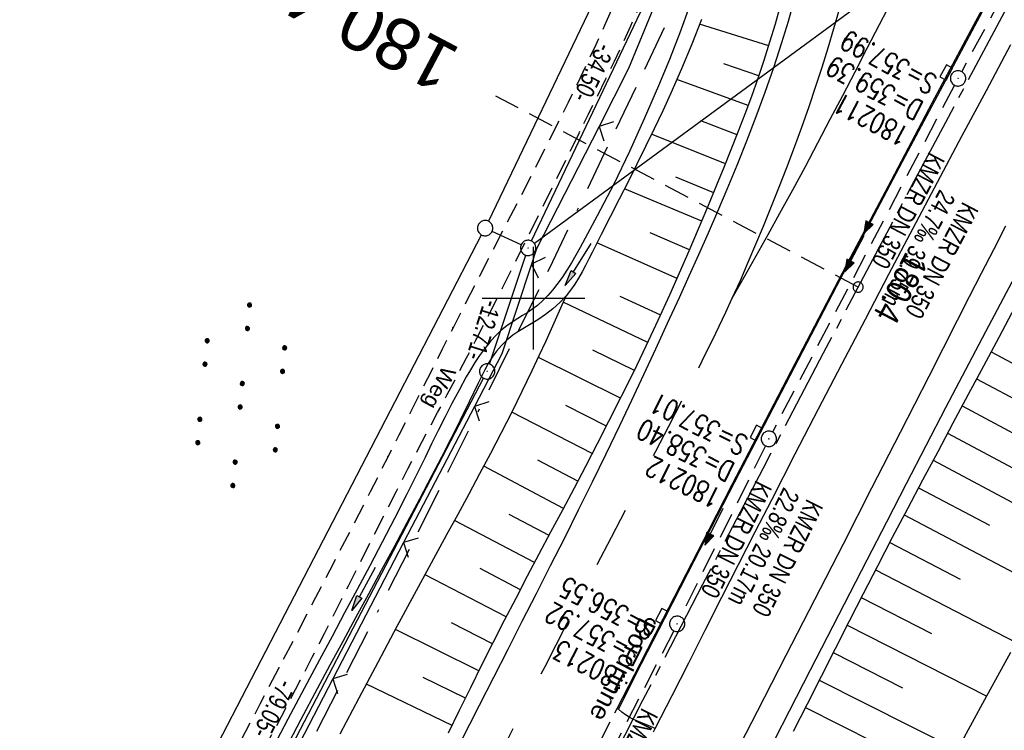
# Model space of a CAD drawing. Extents: x 507679 to 508175, y 445771 to 446563.
# Tile 33 of 43: x 507950 to 508046, y 446358 to 446427. Entities that reach past the tile are written whole.
import ezdxf
from ezdxf.enums import TextEntityAlignment as Align

# ---------------------------------------------------------------- set-up
doc = ezdxf.new("R2010")
doc.units = 0
doc.header["$LTSCALE"] = 10
doc.header["$MEASUREMENT"] = 0
for name, pattern in [('ACAD_ISO16W100', [73, 15, -6.5, 15, -6.5, 15, -7, 1, -7]), ('ACHSE', [5.5, 4, -0.5, 0.5, -0.5]), ('AUSGEZOGEN', [0]), ('LT00', [0]), ('LT02', [0.4, 0.2, -0.2]), ('LT11', [0.3, 0.2, -0.1]), ('LT17', [0.15, 0.1, -0.05]), ('STRICHLINIE2', [0.375, 0.25, -0.125])]:
    doc.linetypes.add(name, pattern=pattern)
doc.layers.get('0').update_dxf_attribs({"linetype": 'LT00'})
for name, color, linetype in [('--EK_FBR', 250, 'LT00'), ('--EK_Halt-Pfeil', 4, 'LT00'), ('--EK_Haltung', 7, 'STRICHLINIE2'), ('--EK_Haltung-Text', 140, 'LT00'), ('--EK_Schacht-Text', 5, 'LT00'), ('--EK_ST-93-1', 30, 'LT17'), ('--EL_DFK_AB_L', 21, 'LT00'), ('--EL_DFK_AB_P', 7, 'LT00'), ('--EL_Halt-Pfeil', 4, 'LT00'), ('--EL_Haltung', 182, 'STRICHLINIE2'), ('--EL_Haltung-Text', 182, 'LT00'), ('-AX-093', 35, 'ACHSE'), ('-ST-93-1', 250, 'LT00'), ('ABSTAND', 8, 'LT00'), ('BAB-KABEL', 220, 'ACAD_ISO16W100'), ('DFK_AB_L', 21, 'LT00'), ('DFK_AB_P', 7, 'LT00'), ('DFK_GZPKT', 250, 'LT00'), ('DFK_KATASTER', 250, 'LT00'), ('DFK_NUTZUNG', 250, 'LT00'), ('FELDWEG_TEXT', 250, 'Continuous'), ('MITTELSTREIFEN-Ü_LINIE', 250, 'LT11'), ('PFEIL', 140, 'AUSGEZOGEN'), ('RINNE_TEXT', 11, 'Continuous'), ('V128_AFBR_BAB', 250, 'LT00'), ('V128_BOESCH', 250, 'LT00'), ('V128_BOSCHUNG', 250, 'LT00'), ('V128_FELDWEG', 250, 'LT11'), ('V128_GRABEN', 250, 'LT00'), ('V128_H_BORD', 8, 'LT00'), ('V128_KA_PRUF', 182, 'LT00'), ('V128_LD_MARK', 250, 'LT00'), ('V128_LG_MARK', 250, 'LT02'), ('V128_PARK_MS', 1, 'LT00'), ('V128_RASTER', 250, 'LT00'), ('V128_SINKK', 182, 'LT00'), ('V128_ZAUN', 40, 'LT00')]:
    doc.layers.add(name, color=color, linetype=linetype)
doc.styles.add('Arial', font='ARIAL.TTF')
doc.styles.add('Beschrift', font='ARIAL.TTF')
doc.styles.add('Haltungsbeschriftung', font='ARIAL.TTF', dxfattribs={"width": 0.75})
doc.styles.add('schachtbeschriftung', font='romans.shx', dxfattribs={"width": 0.75, "height": 2})
doc.styles.get("Standard").update_dxf_attribs({"font": 'ARIAL.TTF'})

# ---------------------------------------------------------------- blocks, each defined once
blk = doc.blocks.new('SYMB7010')
at = {"color": 0, "linetype": 'ByBlock'}
for points in [[(-0.031408, 0.499213), (-0.093728, 0.49134), (-0.15457, 0.475719), (-0.212975, 0.452595), (-0.268021, 0.422333), (-0.31884, 0.385411), (-0.36463, 0.342411), (-0.40467, 0.29401), (-0.438329, 0.240973), (-0.465074, 0.184136), (-0.484486, 0.124395), (-0.496256, 0.062692), (-0.5002, 0)], [(-0.5002, 0), (-0.496256, -0.062692), (-0.484486, -0.124395), (-0.465075, -0.184136), (-0.438329, -0.240973), (-0.404671, -0.29401), (-0.36463, -0.342411), (-0.31884, -0.385411), (-0.268021, -0.422333), (-0.212975, -0.452595), (-0.154571, -0.475719), (-0.093728, -0.49134), (-0.031408, -0.499213), (0.031408, -0.499213)], [(0.5002, 0), (0.496256, 0.062692), (0.484485, 0.124395), (0.465074, 0.184136), (0.438329, 0.240973), (0.40467, 0.29401), (0.36463, 0.342411), (0.31884, 0.385411), (0.268021, 0.422333), (0.212975, 0.452595), (0.15457, 0.475719), (0.093728, 0.49134), (0.031408, 0.499213), (-0.031408, 0.499213)], [(0.031408, -0.499213), (0.093728, -0.491341), (0.15457, -0.475719), (0.212975, -0.452595), (0.268021, -0.422333), (0.31884, -0.385411), (0.36463, -0.342411), (0.404671, -0.294011), (0.438329, -0.240974), (0.465075, -0.184136), (0.484486, -0.124395), (0.496256, -0.062692), (0.500201, 0)]]:
    blk.add_lwpolyline(points, dxfattribs=at)
blk = doc.blocks.new('SYMB7110')
at = {"color": 0, "linetype": 'ByBlock'}
for p, q in [((-0.515, 0.392919), (-0.515, 0.367081)), ((-0.51, 0.362895), (-0.51, 0.397105)), ((-0.505, 0.399164), (-0.505, 0.360836)), ((-0.5, 0.360204), (-0.5, 0.399796)), ((-0.495, 0.399164), (-0.495, 0.360836)), ((-0.49, 0.362895), (-0.49, 0.397105)), ((-0.485, 0.392919), (-0.485, 0.367081)), ((-0.285, 0.392919), (-0.285, 0.367081)), ((-0.28, 0.362895), (-0.28, 0.397105)), ((-0.275, 0.399164), (-0.275, 0.360836)), ((-0.27, 0.360204), (-0.27, 0.399796)), ((-0.265, 0.399164), (-0.265, 0.360836)), ((-0.26, 0.362895), (-0.26, 0.397105)), ((-0.255, 0.392919), (-0.255, 0.367081)), ((0.255, 0.392919), (0.255, 0.367081)), ((0.26, 0.362895), (0.26, 0.397105)), ((0.265, 0.399164), (0.265, 0.360836)), ((0.27, 0.360204), (0.27, 0.399796)), ((0.275, 0.399164), (0.275, 0.360836)), ((0.28, 0.362895), (0.28, 0.397105)), ((0.285, 0.392919), (0.285, 0.367081)), ((0.485, 0.392919), (0.485, 0.367081)), ((0.49, 0.362895), (0.49, 0.397105)), ((0.495, 0.399164), (0.495, 0.360836)), ((0.5, 0.360204), (0.5, 0.399796)), ((0.505, 0.399164), (0.505, 0.360836)), ((0.51, 0.362895), (0.51, 0.397105)), ((0.515, 0.392919), (0.515, 0.367081)), ((-0.48, 0.379874), (-0.48, 0.380145)), ((-0.25, 0.379874), (-0.25, 0.380146)), ((0.29, 0.379874), (0.29, 0.380145)), ((0.52, 0.379874), (0.52, 0.380146)), ((-0.9, 0.012919), (-0.9, -0.012919)), ((-0.895, -0.017106), (-0.895, 0.017105)), ((-0.89, 0.019164), (-0.89, -0.019164)), ((-0.885, -0.019797), (-0.885, 0.019796)), ((-0.88, 0.019164), (-0.88, -0.019164)), ((-0.875, -0.017106), (-0.875, 0.017105)), ((-0.87, 0.012919), (-0.87, -0.012919)), ((-0.865, -0.000126), (-0.865, 0.000145)), ((-0.67, 0.012919), (-0.67, -0.012919)), ((-0.665, -0.017106), (-0.665, 0.017105)), ((-0.66, 0.019164), (-0.66, -0.019164)), ((-0.655, -0.019797), (-0.655, 0.019796)), ((-0.65, 0.019164), (-0.65, -0.019164)), ((-0.645, -0.017106), (-0.645, 0.017105)), ((-0.64, 0.012919), (-0.64, -0.012919)), ((-0.635, -0.000126), (-0.635, 0.000145)), ((-0.13, 0.012919), (-0.13, -0.012919)), ((-0.125, -0.017105), (-0.125, 0.017105)), ((-0.12, 0.019164), (-0.12, -0.019164)), ((-0.115, -0.019796), (-0.115, 0.019796)), ((-0.11, 0.019164), (-0.11, -0.019164)), ((-0.105, -0.017105), (-0.105, 0.017105)), ((-0.1, 0.012919), (-0.1, -0.012919)), ((-0.095, -0.000126), (-0.095, 0.000146)), ((0.1, 0.012919), (0.1, -0.012919)), ((0.105, -0.017105), (0.105, 0.017105)), ((0.11, 0.019164), (0.11, -0.019164)), ((0.115, -0.019796), (0.115, 0.019796)), ((0.12, 0.019164), (0.12, -0.019164)), ((0.125, -0.017105), (0.125, 0.017105)), ((0.13, 0.012919), (0.13, -0.012919)), ((0.135, -0.000126), (0.135, 0.000146)), ((0.64, 0.012919), (0.64, -0.012919)), ((0.645, -0.017105), (0.645, 0.017105)), ((0.65, 0.019164), (0.65, -0.019164)), ((0.655, -0.019796), (0.655, 0.019796)), ((0.66, 0.019164), (0.66, -0.019164)), ((0.665, -0.017105), (0.665, 0.017105)), ((0.67, 0.012919), (0.67, -0.012919)), ((0.675, -0.000126), (0.675, 0.000146)), ((0.87, 0.012919), (0.87, -0.012919)), ((0.875, -0.017105), (0.875, 0.017105)), ((0.88, 0.019164), (0.88, -0.019164)), ((0.885, -0.019796), (0.885, 0.019796)), ((0.89, 0.019164), (0.89, -0.019164)), ((0.895, -0.017105), (0.895, 0.017105)), ((0.9, 0.012919), (0.9, -0.012919)), ((0.905, -0.000126), (0.905, 0.000146)), ((-0.515, -0.367081), (-0.515, -0.392919)), ((-0.51, -0.397105), (-0.51, -0.362895)), ((-0.505, -0.360836), (-0.505, -0.399164)), ((-0.5, -0.399796), (-0.5, -0.360204)), ((-0.495, -0.360836), (-0.495, -0.399164)), ((-0.49, -0.397106), (-0.49, -0.362895)), ((-0.485, -0.367081), (-0.485, -0.392919)), ((-0.48, -0.380126), (-0.48, -0.379855)), ((-0.285, -0.367081), (-0.285, -0.392919)), ((-0.28, -0.397105), (-0.28, -0.362895)), ((-0.275, -0.360836), (-0.275, -0.399164)), ((-0.27, -0.399796), (-0.27, -0.360204)), ((-0.265, -0.360836), (-0.265, -0.399164)), ((-0.26, -0.397105), (-0.26, -0.362895)), ((-0.255, -0.367081), (-0.255, -0.392919)), ((-0.25, -0.380126), (-0.25, -0.379855)), ((0.255, -0.367081), (0.255, -0.392919)), ((0.26, -0.397105), (0.26, -0.362895)), ((0.265, -0.360836), (0.265, -0.399164)), ((0.27, -0.399796), (0.27, -0.360204)), ((0.275, -0.360836), (0.275, -0.399164)), ((0.28, -0.397105), (0.28, -0.362895)), ((0.285, -0.367081), (0.285, -0.392919)), ((0.29, -0.380126), (0.29, -0.379855)), ((0.485, -0.367081), (0.485, -0.392919)), ((0.49, -0.397105), (0.49, -0.362895)), ((0.495, -0.360836), (0.495, -0.399164)), ((0.5, -0.399796), (0.5, -0.360204)), ((0.505, -0.360836), (0.505, -0.399164)), ((0.51, -0.397105), (0.51, -0.362895)), ((0.515, -0.367081), (0.515, -0.392919)), ((0.52, -0.380126), (0.52, -0.379855))]:
    blk.add_line(p, q, dxfattribs=at)
for points in [[(-0.48, 0.38), (-0.481981, 0.388678), (-0.48753, 0.395637), (-0.49555, 0.399499), (-0.50445, 0.399499), (-0.51247, 0.395637), (-0.518019, 0.388678), (-0.52, 0.38), (-0.518019, 0.371322), (-0.51247, 0.364363), (-0.50445, 0.360501), (-0.49555, 0.360501), (-0.48753, 0.364363), (-0.481981, 0.371322), (-0.48, 0.38)], [(-0.25, 0.38), (-0.251981, 0.388678), (-0.25753, 0.395637), (-0.26555, 0.399499), (-0.27445, 0.399499), (-0.28247, 0.395637), (-0.288019, 0.388678), (-0.29, 0.38), (-0.288019, 0.371322), (-0.28247, 0.364363), (-0.27445, 0.360501), (-0.26555, 0.360501), (-0.25753, 0.364363), (-0.251981, 0.371322), (-0.25, 0.38)], [(0.29, 0.38), (0.288019, 0.388678), (0.28247, 0.395637), (0.27445, 0.399499), (0.26555, 0.399499), (0.25753, 0.395637), (0.251981, 0.388678), (0.25, 0.38), (0.251981, 0.371322), (0.25753, 0.364363), (0.26555, 0.360501), (0.27445, 0.360501), (0.28247, 0.364363), (0.288019, 0.371322), (0.29, 0.38)], [(0.52, 0.38), (0.518019, 0.388678), (0.51247, 0.395637), (0.50445, 0.399499), (0.495549, 0.399499), (0.48753, 0.395637), (0.481981, 0.388678), (0.48, 0.38), (0.481981, 0.371322), (0.48753, 0.364363), (0.495549, 0.360501), (0.50445, 0.360501), (0.51247, 0.364363), (0.518019, 0.371322), (0.52, 0.38)], [(-0.865, 0), (-0.866981, 0.008678), (-0.87253, 0.015637), (-0.88055, 0.019498), (-0.88945, 0.019498), (-0.89747, 0.015637), (-0.903019, 0.008678), (-0.905, 0)], [(-0.905, 0), (-0.903019, -0.008678), (-0.89747, -0.015637), (-0.88945, -0.019499), (-0.88055, -0.019499), (-0.87253, -0.015637), (-0.866981, -0.008678), (-0.865, 0)], [(-0.635, 0), (-0.636981, 0.008678), (-0.64253, 0.015637), (-0.65055, 0.019498), (-0.65945, 0.019498), (-0.66747, 0.015637), (-0.673019, 0.008678), (-0.675, 0)], [(-0.675, 0), (-0.673019, -0.008678), (-0.66747, -0.015637), (-0.65945, -0.019499), (-0.65055, -0.019499), (-0.64253, -0.015637), (-0.636981, -0.008678), (-0.635, 0)], [(-0.095, 0), (-0.096981, 0.008678), (-0.10253, 0.015637), (-0.11055, 0.019499), (-0.11945, 0.019499), (-0.12747, 0.015637), (-0.133019, 0.008678), (-0.135, 0)], [(-0.135, 0), (-0.133019, -0.008678), (-0.12747, -0.015637), (-0.11945, -0.019499), (-0.11055, -0.019499), (-0.10253, -0.015637), (-0.096981, -0.008678), (-0.095, 0)], [(0.135, 0), (0.133019, 0.008678), (0.12747, 0.015637), (0.11945, 0.019499), (0.11055, 0.019499), (0.10253, 0.015637), (0.096981, 0.008678), (0.095, 0)], [(0.095, 0), (0.096981, -0.008678), (0.10253, -0.015637), (0.11055, -0.019499), (0.11945, -0.019499), (0.12747, -0.015637), (0.133019, -0.008678), (0.135, 0)], [(0.675, 0), (0.673019, 0.008678), (0.66747, 0.015637), (0.65945, 0.019499), (0.65055, 0.019499), (0.64253, 0.015637), (0.636981, 0.008678), (0.635, 0)], [(0.635, 0), (0.636981, -0.008678), (0.64253, -0.015637), (0.65055, -0.019499), (0.65945, -0.019499), (0.66747, -0.015637), (0.673019, -0.008678), (0.675, 0)], [(0.905, 0), (0.903019, 0.008678), (0.89747, 0.015637), (0.88945, 0.019499), (0.88055, 0.019499), (0.87253, 0.015637), (0.866981, 0.008678), (0.865, 0)], [(0.865, 0), (0.866981, -0.008678), (0.87253, -0.015637), (0.88055, -0.019499), (0.88945, -0.019499), (0.89747, -0.015637), (0.903019, -0.008678), (0.905, 0)], [(-0.48, -0.38), (-0.481981, -0.371322), (-0.48753, -0.364363), (-0.49555, -0.360501), (-0.50445, -0.360501), (-0.51247, -0.364363), (-0.518019, -0.371322), (-0.52, -0.38), (-0.518019, -0.388678), (-0.51247, -0.395637), (-0.50445, -0.399499), (-0.49555, -0.399499), (-0.48753, -0.395637), (-0.481981, -0.388678), (-0.48, -0.38)], [(-0.25, -0.38), (-0.251981, -0.371322), (-0.25753, -0.364363), (-0.26555, -0.360501), (-0.27445, -0.360501), (-0.28247, -0.364363), (-0.288019, -0.371322), (-0.29, -0.38), (-0.288019, -0.388678), (-0.28247, -0.395637), (-0.27445, -0.399499), (-0.26555, -0.399499), (-0.25753, -0.395637), (-0.251981, -0.388678), (-0.25, -0.38)], [(0.29, -0.38), (0.288019, -0.371322), (0.28247, -0.364363), (0.27445, -0.360501), (0.26555, -0.360501), (0.25753, -0.364363), (0.251981, -0.371322), (0.25, -0.38), (0.251981, -0.388678), (0.25753, -0.395637), (0.26555, -0.399499), (0.27445, -0.399499), (0.28247, -0.395637), (0.288019, -0.388678), (0.29, -0.38)], [(0.52, -0.38), (0.518019, -0.371322), (0.51247, -0.364363), (0.50445, -0.360501), (0.495549, -0.360501), (0.48753, -0.364363), (0.481981, -0.371322), (0.48, -0.38), (0.481981, -0.388678), (0.48753, -0.395637), (0.495549, -0.399499), (0.50445, -0.399499), (0.51247, -0.395637), (0.518019, -0.388678), (0.52, -0.38)]]:
    blk.add_lwpolyline(points, dxfattribs=at)
blk = doc.blocks.new('SYMB2')
at = {"color": 0, "linetype": 'ByBlock', "flags": 128}
for points in [[(-0.031395, 0.499013), (-0.093691, 0.491144), (-0.154509, 0.475528), (-0.21289, 0.452414), (-0.267913, 0.422164), (-0.318712, 0.385257), (-0.364484, 0.342274), (-0.404509, 0.293893), (-0.438154, 0.240877), (-0.464888, 0.184062), (-0.484292, 0.124345), (-0.496058, 0.062667), (-0.5, 0)], [(-0.5, 0), (-0.496058, -0.062667), (-0.484292, -0.124345), (-0.464888, -0.184062), (-0.438154, -0.240877), (-0.404509, -0.293893), (-0.364485, -0.342274), (-0.318712, -0.385257), (-0.267914, -0.422164), (-0.21289, -0.452414), (-0.154509, -0.475529), (-0.093691, -0.491144), (-0.031395, -0.499014), (0.031395, -0.499014)], [(0.5, 0), (0.496057, 0.062667), (0.484292, 0.124345), (0.464888, 0.184062), (0.438153, 0.240877), (0.404509, 0.293893), (0.364484, 0.342274), (0.318712, 0.385257), (0.267913, 0.422164), (0.21289, 0.452414), (0.154509, 0.475528), (0.093691, 0.491144), (0.031395, 0.499013), (-0.031395, 0.499013)], [(0.031395, -0.499014), (0.093691, -0.491144), (0.154509, -0.475529), (0.21289, -0.452414), (0.267914, -0.422164), (0.318712, -0.385257), (0.364485, -0.342274), (0.404509, -0.293893), (0.438154, -0.240877), (0.464889, -0.184062), (0.484292, -0.124345), (0.496058, -0.062667), (0.5, 0)]]:
    blk.add_lwpolyline(points, dxfattribs=at)
blk = doc.blocks.new('Pfreil3')
at = {"layer": 'PFEIL'}
blk.add_hatch(color=256, dxfattribs=at).paths.add_polyline_path([(-1.549, 0.273), (-1.549, -0.273), (0, 0)])
for p, q in [((-1.549, 0), (-4.831, 0)), ((-1.549, -0.273), (-1.549, 0.273)), ((-1.549, 0.273), (0, 0)), ((0, 0), (-1.549, -0.273))]:
    blk.add_line(p, q, dxfattribs=at)
blk = doc.blocks.new('SYMB0011')
at = {"color": 0, "linetype": 'ByBlock'}
for p, q in [((0.5, 0), (-0.5, 0)), ((0, 0.5), (0, -0.5))]:
    blk.add_line(p, q, dxfattribs=at)
blk = doc.blocks.new('SYMB0024')
at = {"color": 0, "linetype": 'ByBlock'}
for p, q in [((-0.5, 0.5), (0, 0)), ((0, 0), (0.5, 0.5))]:
    blk.add_line(p, q, dxfattribs=at)
blk = doc.blocks.new('SYMB0652')
at = {"color": 0, "linetype": 'ByBlock'}
blk.add_lwpolyline([(-0.15, -0.075), (0.15, -0.075), (0.15, 0.075), (-0.15, 0.075), (-0.15, -0.075)], dxfattribs=at)
blk = doc.blocks.new('SYMB0003')
at = {"color": 0, "linetype": 'ByBlock'}
for p, q in [((-0.015712, 0), (0.010166, 0.012015)), ((0, -0.021257), (-0.015712, 0)), ((0.010166, 0.012015), (0, -0.021257))]:
    blk.add_line(p, q, dxfattribs=at)
for points in [[(-0.031395, 0.499013), (-0.093691, 0.491144), (-0.154509, 0.475528), (-0.21289, 0.452414), (-0.267913, 0.422164), (-0.318712, 0.385257), (-0.364484, 0.342274), (-0.404509, 0.293893), (-0.438154, 0.240877), (-0.464888, 0.184062), (-0.484292, 0.124345), (-0.496058, 0.062667), (-0.5, 0)], [(-0.5, 0), (-0.496058, -0.062667), (-0.484292, -0.124345), (-0.464888, -0.184062), (-0.438154, -0.240877), (-0.404509, -0.293893), (-0.364485, -0.342274), (-0.318712, -0.385257), (-0.267914, -0.422164), (-0.21289, -0.452414), (-0.154509, -0.475529), (-0.093691, -0.491144), (-0.031395, -0.499014), (0.031395, -0.499014)], [(0.5, 0), (0.496057, 0.062667), (0.484292, 0.124345), (0.464888, 0.184062), (0.438153, 0.240877), (0.404509, 0.293893), (0.364484, 0.342274), (0.318712, 0.385257), (0.267913, 0.422164), (0.21289, 0.452414), (0.154509, 0.475528), (0.093691, 0.491144), (0.031395, 0.499013), (-0.031395, 0.499013)], [(0.031395, -0.499014), (0.093691, -0.491144), (0.154509, -0.475529), (0.21289, -0.452414), (0.267914, -0.422164), (0.318712, -0.385257), (0.364485, -0.342274), (0.404509, -0.293893), (0.438154, -0.240877), (0.464889, -0.184062), (0.484292, -0.124345), (0.496058, -0.062667), (0.5, 0)]]:
    blk.add_lwpolyline(points, dxfattribs=at)
blk = doc.blocks.new('SYMB0070')
at = {"color": 0, "linetype": 'ByBlock'}
for p, q in [((-0.5, 0), (0.2, 0)), ((0.5, 0), (0.2, 0.1)), ((0.2, 0.1), (0.2, 0)), ((0.468, 0), (0.21, 0.086)), ((0.21, 0.086), (0.21, -0.086)), ((0.21, -0.086), (0.468, 0)), ((0.22, -0.072), (0.437, 0)), ((0.23, -0.058), (0.405, 0)), ((0.24, -0.045), (0.374, 0)), ((0.342, 0), (0.25, 0.031)), ((0.25, 0.031), (0.25, -0.031)), ((0.25, -0.031), (0.342, 0)), ((0.26, -0.017), (0.31, 0)), ((0.27, -0.003), (0.279, 0))]:
    blk.add_line(p, q, dxfattribs=at)
for points in [[(0.2, 0), (0.2, -0.1), (0.5, 0)], [(0.437, 0), (0.22, 0.072), (0.22, -0.072)], [(0.405, 0), (0.23, 0.058), (0.23, -0.058)], [(0.374, 0), (0.24, 0.045), (0.24, -0.045)], [(0.31, 0), (0.26, 0.017), (0.26, -0.017)], [(0.279, 0), (0.27, 0.003), (0.27, -0.003)]]:
    blk.add_lwpolyline(points, dxfattribs=at)

msp = doc.modelspace()

# ---------------------------------------------------------------- linework, layer by layer
at = {"layer": '--EK_FBR', "color": 2}
for points in [[(508008.171, 446359.932), (508010.412, 446364.306), (508012.654, 446368.68), (508014.9, 446373.052), (508017.15, 446377.422), (508019.404, 446381.789), (508025.163, 446392.887), (508030.957, 446403.967), (508034.937, 446411.528), (508038.934, 446419.08), (508042.948, 446426.623), (508045.345, 446431.107), (508047.747, 446435.589)], [(507991.925, 446354.763), (507994.722, 446360.246), (507997.52, 446365.728), (507998.906, 446368.445), (508000.291, 446371.163), (508001.671, 446373.883), (508003.044, 446376.606), (508004.409, 446379.334), (508005.763, 446382.067), (508007.103, 446384.806), (508008.428, 446387.553), (508009.612, 446390.045), (508010.783, 446392.542), (508011.944, 446395.045), (508013.096, 446397.551), (508014.241, 446400.061), (508015.197, 446402.166), (508016.145, 446404.275), (508017.084, 446406.388), (508018.008, 446408.508), (508018.914, 446410.635), (508019.888, 446412.989), (508020.832, 446415.356), (508021.743, 446417.735), (508022.617, 446420.128), (508023.451, 446422.536), (508024.241, 446424.958), (508024.887, 446427.068), (508025.494, 446429.189)], [(508011.89, 446357.987), (508013.522, 446361.184), (508015.149, 446364.384), (508016.774, 446367.585), (508018.399, 446370.786), (508020.024, 446373.987), (508021.653, 446377.186), (508023.286, 446380.383), (508025.548, 446384.785), (508027.821, 446389.18), (508030.105, 446393.571), (508032.399, 446397.956), (508034.7, 446402.337), (508037.07, 446406.831), (508039.446, 446411.321), (508041.827, 446415.81), (508044.211, 446420.296), (508046.596, 446424.782)]]:
    msp.add_lwpolyline(points, dxfattribs=at)
at = {"layer": '--EK_FBR'}
for points in [[(508021.528, 446352.97), (508027.044, 446363.713), (508032.569, 446374.452), (508034.487, 446378.174), (508036.408, 446381.895), (508038.333, 446385.614), (508040.264, 446389.329), (508042.203, 446393.041), (508044.151, 446396.747), (508045.582, 446399.453), (508047.017, 446402.158)], [(508011.89, 446357.987), (508011.193, 446358.276), (508010.492, 446358.561), (508010.099, 446358.719), (508009.712, 446358.888), (508009.339, 446359.082), (508008.974, 446359.321), (508008.625, 446359.587), (508008.285, 446359.868)]]:
    msp.add_lwpolyline(points, dxfattribs=at)
at = {"layer": '--EK_Haltung'}
for p, q in [((508059.995, 446455.981), (508041.801, 446422.126)), ((508041.097, 446420.801), (508023.326, 446386.929)), ((508022.645, 446385.592), (508014.36, 446368.864)), ((508013.685, 446367.524), (507996.142, 446333.259))]:
    msp.add_line(p, q, dxfattribs=at)
at = {"layer": '--EK_ST-93-1', "ltscale": 2.5}
msp.add_line((508031.69, 446401.084), (507996.312, 446419.741), dxfattribs=at)
at = {"layer": '--EL_DFK_AB_L'}
for p, q in [((507999.803, 446405.586), (508013.988, 446435.382)), ((507995.717, 446393.562), (507999.244, 446404.198)), ((507959.277, 446323.424), (507995.134, 446392.184))]:
    msp.add_line(p, q, dxfattribs=at)
at = {"layer": '--EL_Haltung'}
for p, q in [((508059.995, 446455.981), (508041.801, 446422.126)), ((508041.097, 446420.801), (508023.326, 446386.929)), ((508022.645, 446385.592), (508014.36, 446368.864)), ((508013.685, 446367.524), (507996.142, 446333.259))]:
    msp.add_line(p, q, dxfattribs=at)
at = {"layer": '-AX-093', "ltscale": 0.2}
msp.add_lwpolyline([(508087.151, 446503.921), (508082.615, 446495.629), (508076.509, 446484.444), (508070.415, 446473.252), (508064.335, 446462.052), (508058.271, 446450.843), (508052.227, 446439.624), (508046.204, 446428.394), (508040.204, 446417.151), (508034.231, 446405.894), (508028.287, 446394.622), (508022.373, 446383.333), (508016.493, 446372.027), (508010.649, 446360.702), (508004.844, 446349.358), (507999.079, 446337.993), (507993.358, 446326.606), (507987.682, 446315.196), (507982.055, 446303.762), (507976.479, 446292.303), (507970.956, 446280.818)], dxfattribs=at)
at = {"layer": 'BAB-KABEL', "ltscale": 0.03, "flags": 128}
msp.add_lwpolyline([(508053.195, 446514.557), (508053.055, 446512.517), (508031.724, 446493.735), (508025.765, 446492.102), (508020.21, 446489.1), (508016.01, 446486.751), (508018.853, 446477.045), (508018.707, 446455.032), (508016.469, 446434.121), (508001.556, 446402.935), (507988.746, 446377.199), (507959.8, 446320.202), (507925.33, 446249.311), (507916.941, 446230.238), (507900.171, 446187.505), (507899.3, 446183.352), (507895.111, 446171.982), (507885.59, 446156.978), (507861.927, 446087.711), (507849.064, 446048.467), (507830.929, 445993.111), (507819.179, 445959.431), (507803.721, 445939.685), (507777.25, 445905.809), (507782.056, 445900.056), (507801.85, 445885.768), (507805.534, 445872.298), (507800.258, 445847.408), (507794.949, 445819.996)], dxfattribs=at)
at = {"layer": 'DFK_AB_L'}
for p, q in [((507999.803, 446405.586), (508013.988, 446435.382)), ((507995.717, 446393.562), (507999.244, 446404.198)), ((507959.277, 446323.424), (507995.134, 446392.184))]:
    msp.add_line(p, q, dxfattribs=at)
at = {"layer": 'DFK_KATASTER'}
for p, q in [((508109.861, 446486), (508000.085, 446405.352)), ((508009.667, 446436.943), (507995.604, 446407.515)), ((507953.456, 446326.175), (507994.935, 446406.172)), ((507998.799, 446405.223), (507995.962, 446406.526))]:
    msp.add_line(p, q, dxfattribs=at)
at = {"layer": 'MITTELSTREIFEN-Ü_LINIE', "flags": 128}
for points in [[(507948.862, 446238.143), (507950.039, 446240.776), (507951.215, 446243.41), (507952.394, 446246.042), (507953.577, 446248.672), (507954.767, 446251.3), (507955.965, 446253.923), (507957.268, 446256.746), (507958.581, 446259.564), (507959.903, 446262.378), (507961.231, 446265.19), (507962.564, 446267.999), (507963.899, 446270.807), (507965.697, 446274.584), (507967.497, 446278.36), (507969.3, 446282.135), (507971.107, 446285.907), (507972.919, 446289.678), (507974.737, 446293.445), (507977.483, 446299.1), (507980.246, 446304.747), (507983.027, 446310.385), (507985.828, 446316.013), (507987.673, 446319.693), (507989.526, 446323.37), (507991.386, 446327.043), (507993.25, 446330.713), (507995.118, 446334.382), (507996.988, 446338.05), (508002.575, 446348.993), (508008.171, 446359.932)], [(507952.495, 446236.344), (507953.948, 446239.57), (507955.41, 446242.792), (507956.879, 446246.01), (507958.36, 446249.223), (507959.851, 446252.431), (507961.177, 446255.257), (507962.511, 446258.079), (507963.852, 446260.898), (507965.197, 446263.715), (507966.544, 446266.531), (507967.893, 446269.346), (507969.689, 446273.098), (507971.486, 446276.85), (507973.284, 446280.6), (507975.086, 446284.35), (507976.894, 446288.096), (507978.708, 446291.839), (507980.555, 446295.629), (507982.41, 446299.414), (507984.272, 446303.197), (507986.138, 446306.978), (507988.008, 446310.756), (507989.88, 446314.534), (507991.716, 446318.235), (507993.554, 446321.934), (507995.396, 446325.631), (507997.245, 446329.326), (507999.102, 446333.016), (508000.968, 446336.701), (508002.52, 446339.746), (508004.078, 446342.788), (508005.64, 446345.828), (508007.204, 446348.867), (508008.769, 446351.906), (508010.331, 446354.945), (508011.89, 446357.987)]]:
    msp.add_lwpolyline(points, dxfattribs=at)
at = {"layer": 'V128_AFBR_BAB', "color": 0}
for points in [[(508008.171, 446359.932), (508010.412, 446364.306), (508012.654, 446368.68), (508014.9, 446373.052), (508017.15, 446377.422), (508019.404, 446381.789), (508025.163, 446392.887), (508030.957, 446403.967), (508034.937, 446411.528), (508038.934, 446419.08), (508042.948, 446426.623), (508045.345, 446431.107), (508047.747, 446435.589)], [(507991.925, 446354.763), (507994.722, 446360.246), (507997.52, 446365.728), (507998.906, 446368.445), (508000.291, 446371.163), (508001.671, 446373.883), (508003.044, 446376.606), (508004.409, 446379.334), (508005.763, 446382.067), (508007.103, 446384.806), (508008.428, 446387.553), (508009.612, 446390.045), (508010.783, 446392.542), (508011.944, 446395.045), (508013.096, 446397.551), (508014.241, 446400.061), (508015.197, 446402.166), (508016.145, 446404.275), (508017.084, 446406.388), (508018.008, 446408.508), (508018.914, 446410.635), (508019.888, 446412.989), (508020.832, 446415.356), (508021.743, 446417.735), (508022.617, 446420.128), (508023.451, 446422.536), (508024.241, 446424.958), (508024.887, 446427.068), (508025.494, 446429.189)], [(508011.89, 446357.987), (508013.522, 446361.184), (508015.149, 446364.384), (508016.774, 446367.585), (508018.399, 446370.786), (508020.024, 446373.987), (508021.653, 446377.186), (508023.286, 446380.383), (508025.548, 446384.785), (508027.821, 446389.18), (508030.105, 446393.571), (508032.399, 446397.956), (508034.7, 446402.337), (508037.07, 446406.831), (508039.446, 446411.321), (508041.827, 446415.81), (508044.211, 446420.296), (508046.596, 446424.782)]]:
    msp.add_lwpolyline(points, dxfattribs=at)
at = {"layer": 'V128_AFBR_BAB'}
msp.add_lwpolyline([(508021.528, 446352.97), (508027.044, 446363.713), (508032.569, 446374.452), (508034.487, 446378.174), (508036.408, 446381.895), (508038.333, 446385.614), (508040.264, 446389.329), (508042.203, 446393.041), (508044.151, 446396.747), (508045.582, 446399.453), (508047.017, 446402.158)], dxfattribs=at)
at = {"layer": 'V128_BOESCH'}
for points in [[(507991.714, 446357.564), (507992.787, 446359.777), (507993.868, 446361.985), (507994.959, 446364.188), (507996.063, 446366.385), (507997.172, 446368.555), (507998.295, 446370.718), (507999.427, 446372.877), (508000.566, 446375.032), (508001.709, 446377.185), (508002.852, 446379.338), (508003.992, 446381.492), (508005.127, 446383.65), (508006.254, 446385.812), (508007.368, 446387.98), (508008.604, 446390.429), (508009.82, 446392.888), (508011.012, 446395.358), (508012.18, 446397.84), (508013.32, 446400.334), (508014.269, 446402.468), (508015.2, 446404.61), (508016.115, 446406.76), (508017.017, 446408.915), (508017.909, 446411.076), (508018.613, 446412.799), (508019.309, 446414.526), (508019.992, 446416.257), (508020.659, 446417.994), (508021.305, 446419.738), (508021.927, 446421.49), (508022.522, 446423.25), (508023.084, 446425.021), (508023.61, 446426.799), (508024.103, 446428.586)], [(508049.181, 446403.269), (508045.417, 446396.166), (508043.929, 446393.376), (508042.439, 446390.588), (508040.949, 446387.799), (508039.461, 446385.009), (508037.976, 446382.218), (508036.498, 446379.423), (508035.028, 446376.624), (508033.569, 446373.819), (508032.186, 446371.135), (508030.812, 446368.446), (508029.445, 446365.754), (508028.081, 446363.06), (508026.718, 446360.365), (508025.354, 446357.671)], [(507981.114, 446357.452), (507982.971, 446360.958), (507984.834, 446364.46), (507986.704, 446367.958), (507988.584, 446371.452), (507990.474, 446374.942), (507991.553, 446376.925), (507992.633, 446378.908), (507993.709, 446380.893), (507994.777, 446382.881), (507995.835, 446384.875), (507996.878, 446386.876), (507997.903, 446388.885), (507998.907, 446390.905), (507999.885, 446392.938), (508000.563, 446394.39), (508001.23, 446395.848), (508001.887, 446397.31), (508002.539, 446398.775), (508003.188, 446400.241)], [(508046.575, 446365.382), (508045.303, 446363.073), (508044.033, 446360.761), (508042.828, 446358.557), (508041.625, 446356.351)]]:
    msp.add_lwpolyline(points, dxfattribs=at)
at = {"layer": 'V128_BOSCHUNG'}
for p, q in [((508022.971, 446424.658), (508016.207, 446426.758)), ((508022.003, 446421.71), (508018.573, 446422.884)), ((508020.963, 446418.809), (508014.006, 446421.365)), ((508019.868, 446415.941), (508016.335, 446417.314)), ((508018.739, 446413.111), (508011.534, 446416.013)), ((508017.59, 446410.301), (508013.905, 446411.824)), ((508016.43, 446407.509), (508008.876, 446410.682)), ((508015.244, 446404.714), (508011.385, 446406.374)), ((508014.027, 446401.919), (508006.189, 446405.397)), ((508011.166, 446395.682), (508002.912, 446399.618)), ((508012.417, 446398.353), (508008.452, 446400.165)), ((508009.848, 446392.946), (508005.778, 446394.927)), ((508044.664, 446394.753), (508058.369, 446387.456)), ((508008.502, 446390.224), (508000.48, 446394.211)), ((508043.257, 446392.118), (508050.126, 446388.446)), ((508005.737, 446384.817), (507997.898, 446388.876)), ((508007.13, 446387.515), (508003.171, 446389.524)), ((508041.849, 446389.484), (508055.615, 446382.094)), ((508040.429, 446386.826), (508047.329, 446383.137)), ((508004.333, 446382.138), (508000.438, 446384.183)), ((508039.012, 446384.167), (508052.826, 446376.812)), ((508002.925, 446379.475), (507995.151, 446383.583)), ((508037.593, 446381.494), (508044.503, 446377.845)), ((508000.113, 446374.175), (507992.303, 446378.302)), ((508001.518, 446376.825), (507997.626, 446378.882)), ((508036.186, 446378.829), (508049.983, 446371.573)), ((508034.78, 446376.149), (508041.666, 446372.557)), ((507998.72, 446371.531), (507994.791, 446373.594)), ((508033.385, 446373.463), (508047.115, 446366.361)), ((507997.347, 446368.892), (507989.42, 446372.998)), ((508032, 446370.772), (508038.84, 446367.264)), ((507994.669, 446363.605), (507986.539, 446367.65)), ((507995.997, 446366.254), (507991.987, 446368.29)), ((508030.624, 446368.077), (508044.246, 446361.149)), ((508029.26, 446365.39), (508036.036, 446361.958)), ((507993.354, 446360.936), (507989.233, 446362.959)), ((507992.051, 446358.261), (507983.689, 446362.311)), ((508027.899, 446362.701), (508041.381, 446355.904)), ((508026.546, 446360.024), (508033.243, 446356.647))]:
    msp.add_line(p, q, dxfattribs=at)
at = {"layer": 'V128_FELDWEG', "flags": 128}
for points in [[(507975.145, 446539.007), (507975.235, 446538.823), (507976.693, 446536.015), (507978.216, 446533.244), (507979.803, 446530.513), (507981.056, 446528.459), (507982.344, 446526.428), (507983.664, 446524.417), (507985.013, 446522.425), (507986.389, 446520.449), (507987.789, 446518.489), (507989.21, 446516.542), (507990.649, 446514.606), (507992.104, 446512.68), (507993.571, 446510.761), (507994.676, 446509.328), (507995.783, 446507.896), (507996.888, 446506.463), (507997.987, 446505.026), (507999.077, 446503.583), (508000.154, 446502.133), (508001.214, 446500.672), (508002.254, 446499.199), (508003.27, 446497.71), (508004.258, 446496.205), (508005.214, 446494.68), (508006.136, 446493.134), (508007.018, 446491.564), (508007.92, 446489.846), (508008.767, 446488.1), (508009.557, 446486.327), (508010.283, 446484.527), (508010.927, 446482.751), (508011.511, 446480.954), (508012.037, 446479.139), (508012.511, 446477.307), (508012.934, 446475.462), (508013.311, 446473.605), (508013.736, 446471.174), (508014.087, 446468.731), (508014.359, 446466.278), (508014.552, 446463.818), (508014.661, 446461.354), (508014.685, 446458.889), (508014.621, 446456.426), (508014.467, 446453.968), (508014.247, 446451.74), (508013.953, 446449.52), (508013.587, 446447.31), (508013.154, 446445.111), (508012.655, 446442.925), (508012.093, 446440.754), (508011.473, 446438.599), (508010.795, 446436.462), (508010.064, 446434.345), (508009.338, 446432.393), (508008.573, 446430.459), (508007.771, 446428.539), (508006.938, 446426.633), (508006.078, 446424.739), (508005.195, 446422.856), (508004.293, 446420.981), (508003.376, 446419.113), (508002.448, 446417.25), (508001.176, 446414.723), (507999.894, 446412.202), (507998.606, 446409.685), (507997.313, 446407.171), (507996.018, 446404.658), (507994.724, 446402.144), (507993.434, 446399.629), (507992.149, 446397.111), (507991.088, 446395.016), (507990.03, 446392.919), (507988.975, 446390.821), (507987.92, 446388.722), (507986.864, 446386.624), (507985.805, 446384.528), (507984.05, 446381.079), (507982.285, 446377.635), (507980.509, 446374.196), (507978.727, 446370.762), (507976.938, 446367.33), (507975.146, 446363.9), (507973.29, 446360.354), (507971.433, 446356.808), (507969.578, 446353.262), (507967.725, 446349.715), (507965.875, 446346.165), (507964.032, 446342.613), (507962.45, 446339.551), (507960.872, 446336.486), (507959.296, 446333.421), (507957.721, 446330.354), (507956.147, 446327.288), (507954.57, 446324.223), (507952.991, 446321.159), (507951.223, 446317.742), (507949.452, 446314.327), (507947.679, 446310.912), (507945.907, 446307.498), (507944.136, 446304.082), (507942.37, 446300.664), (507941.043, 446298.086), (507939.721, 446295.506), (507938.407, 446292.921), (507937.101, 446290.333), (507935.805, 446287.739), (507934.522, 446285.14), (507933.254, 446282.533), (507932.001, 446279.919), (507930.833, 446277.442), (507929.679, 446274.958), (507928.537, 446272.468), (507927.404, 446269.975), (507926.278, 446267.477), (507925.158, 446264.978), (507924.041, 446262.477), (507922.925, 446259.976), (507921.807, 446257.475), (507920.263, 446254.032), (507918.714, 446250.591), (507917.164, 446247.151), (507915.614, 446243.71), (507914.066, 446240.267), (507912.523, 446236.822), (507911.606, 446234.764), (507910.694, 446232.704), (507909.79, 446230.641), (507908.895, 446228.574), (507908.014, 446226.501), (507907.148, 446224.422), (507906.3, 446222.337), (507905.472, 446220.244), (507904.668, 446218.142), (507903.87, 446215.981), (507903.096, 446213.81), (507902.343, 446211.632), (507901.608, 446209.447), (507900.888, 446207.257), (507900.18, 446205.062), (507899.48, 446202.864), (507898.787, 446200.663), (507898.097, 446198.462)], [(507900.87, 446197.797), (507901.498, 446199.97), (507902.129, 446202.141), (507902.768, 446204.31), (507903.418, 446206.474), (507904.083, 446208.633), (507904.767, 446210.786), (507905.473, 446212.93), (507906.206, 446215.064), (507906.968, 446217.188), (507907.679, 446219.081), (507908.413, 446220.965), (507909.169, 446222.842), (507909.942, 446224.712), (507910.73, 446226.577), (507911.53, 446228.438), (507912.338, 446230.295), (507913.152, 446232.15), (507913.968, 446234.004), (507914.784, 446235.858), (507915.896, 446238.399), (507917.004, 446240.942), (507918.11, 446243.485), (507919.217, 446246.028), (507920.326, 446248.568), (507921.44, 446251.106), (507922.563, 446253.641), (507923.695, 446256.171), (507925.178, 446259.435), (507926.679, 446262.691), (507928.198, 446265.94), (507929.732, 446269.181), (507931.279, 446272.417), (507932.837, 446275.647), (507934.404, 446278.873), (507936.429, 446283.015), (507938.467, 446287.15), (507940.519, 446291.277), (507942.587, 446295.397), (507944.671, 446299.509), (507945.982, 446302.075), (507947.299, 446304.638), (507948.619, 446307.199), (507949.94, 446309.76), (507951.261, 446312.321), (507952.58, 446314.883), (507953.894, 446317.448), (507955.203, 446320.015), (507956.414, 446322.407), (507957.62, 446324.802), (507958.824, 446327.197), (507960.027, 446329.594), (507961.231, 446331.989), (507962.438, 446334.383), (507963.651, 446336.774), (507964.871, 446339.161), (507966.1, 446341.544), (507967.326, 446343.894), (507968.56, 446346.24), (507969.8, 446348.582), (507971.044, 446350.923), (507972.288, 446353.264), (507973.531, 446355.605), (507974.77, 446357.948), (507976.002, 446360.295), (507977.224, 446362.647), (507978.41, 446364.955), (507979.587, 446367.267), (507980.759, 446369.582), (507981.927, 446371.9), (507983.095, 446374.217), (507984.265, 446376.533), (507985.439, 446378.847), (507986.622, 446381.157), (507987.815, 446383.461), (507988.752, 446385.251), (507989.695, 446387.037), (507990.64, 446388.823), (507991.587, 446390.607), (507992.532, 446392.393), (507993.472, 446394.18), (507994.406, 446395.971), (507995.701, 446398.488), (507996.981, 446401.013), (507998.25, 446403.543), (507999.51, 446406.079), (508000.764, 446408.618), (508002.015, 446411.159), (508003.266, 446413.701), (508004.521, 446416.242), (508005.372, 446417.961), (508006.222, 446419.682), (508007.066, 446421.405), (508007.9, 446423.132), (508008.718, 446424.866), (508009.518, 446426.608), (508010.294, 446428.36), (508011.041, 446430.124), (508011.757, 446431.901), (508012.435, 446433.694), (508013.281, 446436.125), (508014.05, 446438.584), (508014.741, 446441.068), (508015.35, 446443.574), (508015.877, 446446.1), (508016.318, 446448.642), (508016.671, 446451.198), (508016.935, 446453.765), (508017.107, 446456.341), (508017.188, 446458.921), (508017.177, 446461.502), (508017.075, 446464.081), (508016.882, 446466.655), (508016.599, 446469.219), (508016.224, 446471.77), (508015.76, 446474.306), (508015.268, 446476.556), (508014.704, 446478.788), (508014.064, 446480.998), (508013.349, 446483.185), (508012.556, 446485.345), (508011.79, 446487.231), (508010.963, 446489.092), (508010.079, 446490.925), (508009.139, 446492.727), (508008.24, 446494.334), (508007.299, 446495.917), (508006.323, 446497.478), (508005.313, 446499.019), (508004.275, 446500.542), (508003.212, 446502.051), (508002.128, 446503.546), (508001.027, 446505.032), (507999.914, 446506.51), (507998.792, 446507.982), (507997.665, 446509.452), (507996.537, 446510.92), (507995.413, 446512.391), (507993.818, 446514.499), (507992.241, 446516.618), (507990.684, 446518.749), (507989.151, 446520.894), (507987.643, 446523.056), (507986.165, 446525.237), (507984.718, 446527.438), (507983.306, 446529.661), (507981.932, 446531.909), (507980.372, 446534.577), (507978.87, 446537.279), (507978.516, 446537.951)]]:
    msp.add_lwpolyline(points, dxfattribs=at)
at = {"layer": 'V128_GRABEN'}
for points in [[(508015.244, 446428.522), (508014.28, 446425.905), (508013.269, 446423.306), (508012.212, 446420.726), (508010.819, 446417.501), (508009.358, 446414.308), (508007.828, 446411.149), (508006.227, 446408.027), (508004.556, 446404.941), (508004.137, 446404.196), (508003.707, 446403.457), (508003.259, 446402.729), (508002.787, 446402.016), (508002.284, 446401.321), (508001.85, 446400.776), (508001.39, 446400.253), (508000.901, 446399.757), (508000.383, 446399.297), (507999.834, 446398.878), (507999.384, 446398.581), (507998.923, 446398.3), (507998.46, 446398.022), (507998.003, 446397.732), (507997.383, 446397.285), (507996.795, 446396.795), (507996.242, 446396.266), (507995.724, 446395.703), (507995.209, 446395.067), (507994.73, 446394.403), (507994.281, 446393.717), (507993.854, 446393.015), (507993.443, 446392.304), (507992.729, 446391.015), (507992.038, 446389.715), (507991.366, 446388.406), (507990.708, 446387.092), (507990.058, 446385.774), (507989.411, 446384.455), (507988.763, 446383.136), (507987.6, 446380.807), (507986.417, 446378.487), (507985.22, 446376.174), (507984.01, 446373.867), (507982.79, 446371.565), (507981.565, 446369.265), (507980.336, 446366.967), (507979.106, 446364.669), (507977.88, 446362.37), (507976.034, 446358.884), (507974.2, 446355.392)], [(508016.387, 446427.23), (508015.446, 446424.807), (508014.455, 446422.407), (508013.416, 446420.032), (508012.614, 446418.282), (508011.791, 446416.544), (508010.949, 446414.816), (508010.094, 446413.093), (508009.227, 446411.374), (508008.353, 446409.655), (508007.476, 446407.934), (508006.598, 446406.207), (508005.724, 446404.471), (508005.405, 446403.835), (508005.082, 446403.202), (508004.747, 446402.577), (508004.397, 446401.963), (508004.024, 446401.367), (508003.623, 446400.791), (508003.188, 446400.241), (508002.572, 446399.575), (508001.899, 446398.96), (508001.181, 446398.395), (508000.425, 446397.881), (507999.935, 446397.581), (507999.441, 446397.291), (507998.948, 446397), (507998.464, 446396.698), (507997.994, 446396.373), (507997.411, 446395.903), (507996.871, 446395.382), (507996.381, 446394.816), (507995.964, 446394.238), (507995.589, 446393.631), (507995.246, 446393.003), (507994.923, 446392.361), (507994.61, 446391.713), (507993.724, 446389.889), (507992.829, 446388.076), (507991.925, 446386.274), (507991.011, 446384.479), (507990.087, 446382.69), (507988.87, 446380.365), (507987.639, 446378.045), (507986.397, 446375.729), (507985.147, 446373.416), (507983.893, 446371.103), (507982.636, 446368.792), (507981.38, 446366.479), (507980.128, 446364.164), (507978.883, 446361.846), (507977.291, 446358.852), (507975.713, 446355.851)]]:
    msp.add_lwpolyline(points, dxfattribs=at)
at = {"layer": 'V128_H_BORD'}
msp.add_line((508008.171, 446359.932), (508008.285, 446359.868), dxfattribs=at)
msp.add_lwpolyline([(508008.285, 446359.868), (508010.555, 446364.313), (508012.827, 446368.758), (508015.101, 446373.201), (508017.381, 446377.642), (508019.666, 446382.079), (508022.969, 446388.461), (508026.288, 446394.836), (508029.621, 446401.203), (508032.967, 446407.563), (508036.325, 446413.917), (508039.695, 446420.264), (508043.076, 446426.606), (508046.085, 446432.231)], dxfattribs=at)
at = {"layer": 'V128_LD_MARK'}
for points in [[(508019.404, 446399.989), (508020.575, 446402.059), (508021.743, 446404.13), (508022.904, 446406.205), (508024.055, 446408.286), (508025.303, 446410.575), (508026.537, 446412.871), (508027.761, 446415.173), (508028.975, 446417.48), (508030.183, 446419.791), (508031.387, 446422.104), (508032.588, 446424.418), (508033.791, 446426.731), (508034.996, 446429.044), (508036.206, 446431.353), (508037.671, 446434.125), (508039.144, 446436.893), (508040.626, 446439.656), (508042.113, 446442.417), (508043.604, 446445.175), (508045.098, 446447.931), (508046.593, 446450.688)], [(508016.13, 446393.206), (508016.797, 446394.557), (508017.461, 446395.909), (508018.119, 446397.265), (508018.768, 446398.624), (508019.404, 446399.989), (508020.195, 446401.74), (508020.964, 446403.501), (508021.714, 446405.27), (508022.449, 446407.046), (508023.171, 446408.828), (508023.952, 446410.79), (508024.718, 446412.757), (508025.467, 446414.732), (508026.194, 446416.713), (508026.898, 446418.703), (508027.574, 446420.702), (508028.179, 446422.576), (508028.76, 446424.458), (508029.32, 446426.346), (508029.862, 446428.24)], [(507983.81, 446283.853), (507987.204, 446290.817), (507990.617, 446297.771), (507994.048, 446304.715), (507997.497, 446311.651), (508000.962, 446318.578), (508004.443, 446325.498), (508007.938, 446332.409), (508010.711, 446337.868), (508013.491, 446343.324), (508016.277, 446348.776), (508019.068, 446354.227), (508021.862, 446359.675), (508024.657, 446365.123), (508027.454, 446370.571), (508030.249, 446376.02), (508033.043, 446381.47), (508035.833, 446386.923), (508038.619, 446392.378), (508041.399, 446397.838), (508042.573, 446400.148), (508043.749, 446402.458), (508044.928, 446404.765), (508046.115, 446407.068)]]:
    msp.add_lwpolyline(points, dxfattribs=at)
at = {"layer": 'V128_LG_MARK', "ltscale": 3, "flags": 128}
msp.add_lwpolyline([(508014.462, 446389.933), (508013.184, 446387.477), (508011.908, 446385.021), (508009.735, 446380.824), (508007.568, 446376.624), (508005.406, 446372.422), (508003.248, 446368.217), (508001.092, 446364.011), (507997.46, 446356.916), (507993.831, 446349.819), (507990.208, 446342.72), (507988.315, 446339.005), (507986.425, 446335.287), (507984.54, 446331.568), (507982.663, 446327.844), (507980.794, 446324.117), (507978.935, 446320.384), (507977.322, 446317.121), (507975.717, 446313.853), (507974.118, 446310.583), (507972.524, 446307.31), (507970.933, 446304.035), (507969.345, 446300.76), (507967.757, 446297.484), (507966.189, 446294.251), (507964.622, 446291.018), (507963.057, 446287.785), (507961.495, 446284.549), (507959.937, 446281.312), (507958.385, 446278.072), (507956.841, 446274.828), (507955.122, 446271.192), (507953.413, 446267.551), (507951.712, 446263.907), (507950.02, 446260.258), (507948.335, 446256.606), (507945.998, 446251.513), (507943.671, 446246.414), (507941.356, 446241.311), (507938.769, 446235.577), (507936.195, 446229.836), (507933.636, 446224.089), (507931.092, 446218.335), (507929.469, 446214.642), (507927.852, 446210.947), (507926.24, 446207.25), (507924.631, 446203.551), (507923.023, 446199.852), (507921.417, 446196.152), (507919.104, 446190.825)], dxfattribs=at)
at = {"layer": 'V128_PARK_MS'}
msp.add_lwpolyline([(508011.89, 446357.987), (508011.193, 446358.276), (508010.492, 446358.561), (508010.099, 446358.719), (508009.712, 446358.888), (508009.339, 446359.082), (508008.974, 446359.321), (508008.625, 446359.587), (508008.285, 446359.868)], dxfattribs=at)
at = {"layer": 'V128_RASTER'}
for p, q in [((507999.997, 446395), (507999.997, 446405)), ((507994.998, 446400), (508004.998, 446400))]:
    msp.add_line(p, q, dxfattribs=at)
at = {"layer": 'V128_ZAUN'}
for p, q in [((507994.237, 446389.435), (507987.323, 446376.124)), ((507987.323, 446376.124), (507980.408, 446362.813)), ((507980.408, 446362.813), (507973.493, 446349.502))]:
    msp.add_line(p, q, dxfattribs=at)
for points in [[(508012.565, 446430.43), (508009.289, 446422.436), (508006.397, 446416.771)], [(508006.397, 446416.771), (508000.303, 446404.832), (507999.801, 446403.317)], [(507999.801, 446403.317), (507996.895, 446394.552), (507994.237, 446389.435)]]:
    msp.add_lwpolyline(points, dxfattribs=at)

# ---------------------------------------------------------------- block references
at = {"layer": '--EK_Halt-Pfeil', "yscale": 4, "zscale": 4}
for p, xscale, rotation in [((508031.326, 446404.33), 4.000000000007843, 242.3161000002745), ((508017.606, 446377.671), 4.000000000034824, 243.6532399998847)]:
    msp.add_blockref('SYMB0070', p, dxfattribs=dict(at, xscale=xscale, rotation=rotation))
at = {"layer": '--EL_DFK_AB_P', "xscale": 1.500000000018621, "yscale": 1.5, "zscale": 1.5, "rotation": 264.7377099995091}
for p in [(507999.48, 446404.907), (507995.481, 446392.85)]:
    msp.add_blockref('SYMB0003', p, dxfattribs=at)
at = {"layer": '--EL_Halt-Pfeil', "yscale": 4, "zscale": 4}
for p, xscale, rotation in [((508033.183, 446408.079), 4.000000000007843, 242.3161000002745), ((508017.606, 446377.671), 4.000000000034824, 243.6532399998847)]:
    msp.add_blockref('SYMB0070', p, dxfattribs=dict(at, xscale=xscale, rotation=rotation))
at = {"layer": '-ST-93-1', "rotation": 274.1956499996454}
msp.add_blockref('SYMB2', (508031.69, 446401.084), dxfattribs=at)
at = {"layer": 'DFK_AB_P', "xscale": 1.500000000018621, "yscale": 1.5, "zscale": 1.5, "rotation": 264.7377099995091}
for p in [(507999.48, 446404.907), (507995.481, 446392.85)]:
    msp.add_blockref('SYMB0003', p, dxfattribs=at)
at = {"layer": 'DFK_GZPKT', "xscale": 1.500000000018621, "yscale": 1.5, "zscale": 1.5, "rotation": 264.7377099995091}
msp.add_blockref('SYMB7010', (507995.28, 446406.839), dxfattribs=at)
at = {"layer": 'DFK_NUTZUNG', "xscale": 9.999999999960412, "yscale": 10, "zscale": 10, "rotation": 264.7377000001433}
msp.add_blockref('SYMB7110', (507971.471, 446390.515), dxfattribs=at)
at = {"layer": 'PFEIL'}
for p, rotation in [((508003.094, 446401.249), 238.158972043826), ((507982.269, 446369.487), 241.5444414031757)]:
    msp.add_blockref('Pfreil3', p, dxfattribs=dict(at, rotation=rotation))
at = {"layer": 'V128_FELDWEG', "xscale": 0.1000000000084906, "yscale": 0.09999999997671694, "zscale": 0.1, "rotation": 252.6066100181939}
for p in [(508002.448, 446417.25), (508004.521, 446416.242), (507992.149, 446397.111), (507994.406, 446395.971), (507985.805, 446384.528), (507987.815, 446383.461), (507975.146, 446363.9), (507977.224, 446362.647)]:
    msp.add_blockref('SYMB0011', p, dxfattribs=at)
at = {"layer": 'V128_KA_PRUF', "xscale": 1.499999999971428, "yscale": 1.5, "zscale": 1.5, "rotation": 252.6066100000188}
for p in [(508041.446, 446421.465), (508022.978, 446386.266), (508014.027, 446368.193)]:
    msp.add_blockref('SYMB0003', p, dxfattribs=at)
at = {"layer": 'V128_SINKK', "zscale": 4.5}
for p, xscale, yscale, rotation in [((508040.289, 446422.037), 4.499999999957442, 4.499999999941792, 61.98024454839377), ((508021.76, 446386.831), 4.499999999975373, 4.500000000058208, 62.57543594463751), ((508012.51, 446368.953), 4.499999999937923, 4.5, 62.81092723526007)]:
    msp.add_blockref('SYMB0652', p, dxfattribs=dict(at, xscale=xscale, yscale=yscale, rotation=rotation))
at = {"layer": 'V128_ZAUN', "yscale": 2.099999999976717, "zscale": 2.1}
for p, xscale, rotation in [((508006.397, 446416.771), 2.100000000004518, 242.958010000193), ((507999.801, 446403.317), 2.099999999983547, 251.6588699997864), ((507994.237, 446389.435), 2.099999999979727, 242.5497999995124), ((507987.323, 446376.124), 2.099999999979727, 242.5497999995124), ((507980.408, 446362.813), 2.099999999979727, 242.5497999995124)]:
    msp.add_blockref('SYMB0024', p, dxfattribs=dict(at, xscale=xscale, rotation=rotation))

# ---------------------------------------------------------------- texts
at = {"layer": '--EK_Haltung-Text', "style": 'Haltungsbeschriftung', "width": 0.75}
for s, rotation, p in [('24.7‰ 39.75m', -117.6839, (508039.655, 446410.699)), ('KMZR DN 350', -117.6839, (508041.922, 446409.51)), ('22.8‰ 20.17m', -116.34676, (508024.424, 446381.615)), ('KMZR DN 350', -116.34676, (508026.718, 446380.48))]:
    msp.add_text(s, height=1.8, rotation=rotation, dxfattribs=at).set_placement(p)
at = {"layer": '--EK_Schacht-Text', "style": 'schachtbeschriftung', "width": 0.75}
for s, rotation, p in [('S=357.99', -207.6839, (508039.547, 446421.608)), ('D=359.39', -207.6839, (508038.209, 446419.059)), ('180211', -207.6839, (508036.871, 446416.51)), ('S=357.01', -206.34676, (508021.077, 446386.371)), ('D=358.40', -206.34676, (508019.799, 446383.79)), ('180212', -206.34676, (508018.521, 446381.208)), ('S=356.55', -207.11305, (508012.127, 446368.322)), ('D=357.92', -207.11305, (508010.815, 446365.758)), ('180213', -207.11305, (508009.502, 446363.195))]:
    msp.add_text(s, height=2, rotation=rotation, dxfattribs=at).set_placement(p)
at = {"layer": '--EK_ST-93-1', "style": 'Beschrift'}
msp.add_text('180,400', height=5, rotation=-207.81572, dxfattribs=at).set_placement((507991.887, 446422.071), align=Align.MIDDLE_LEFT)
at = {"layer": '--EL_Haltung-Text', "style": 'Haltungsbeschriftung', "width": 0.75}
for rotation, p in [(-117.6839, (508038.628, 446414.378)), (-116.34676, (508021.72, 446382.312)), (-117.11306, (508010.617, 446360.082))]:
    msp.add_text('KMZR DN 350', height=1.8, rotation=rotation, dxfattribs=at).set_placement(p)
at = {"layer": '-ST-93-1', "style": 'Beschrift', "width": 0.8}
msp.add_text('  180.4', height=2.5, rotation=-117.81782, dxfattribs=at).set_placement((508037.115, 446406.009))
at = {"layer": 'ABSTAND', "width": 0.75}
for s, rotation, p in [(' -34.50-', 244.53676, (508006.563, 446425.524)), (' -12.71-', 252.64014, (507995.345, 446400.46)), (' -79.05-', 243.15458, (507975.455, 446363.391))]:
    msp.add_text(s, height=1.8, rotation=rotation, dxfattribs=at).set_placement(p)
at = {"layer": 'FELDWEG_TEXT', "insert": (507990.769, 446393.713), "char_height": 1.5, "attachment_point": 7, "rotation": 242.06795, "style": 'Beschrift'}
msp.add_mtext('Weg', dxfattribs=at)
at = {"layer": 'RINNE_TEXT', "insert": (508012.026, 446368.13), "char_height": 1.8, "attachment_point": 1, "rotation": 242.60661, "line_spacing_factor": 0.3, "style": 'Arial'}
msp.add_mtext('Bordrinne', dxfattribs=at)

doc.saveas('drawing.dxf')
